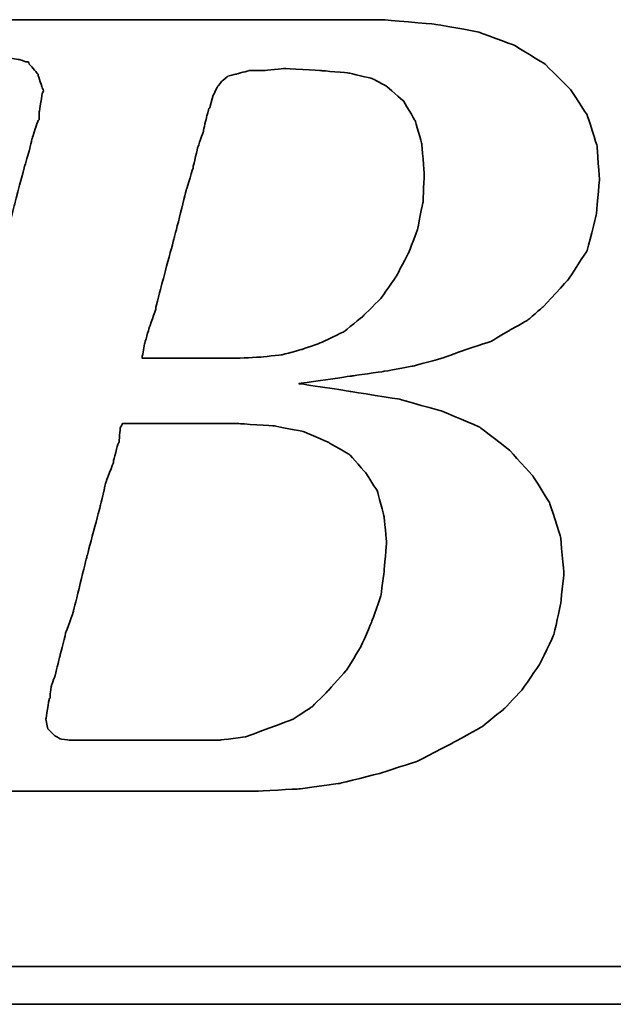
# Model space of a CAD drawing. Header units: millimetres. Extents: x 244 to 523, y -665 to -586.
# Tile 31 of 49: x 449.11 to 450.28, y -638.82 to -636.88. Entities that reach past the tile are written whole.
import ezdxf

# ---------------------------------------------------------------- set-up
doc = ezdxf.new("R2010")
doc.units = ezdxf.units.MM
doc.header["$LTSCALE"] = 0.1
doc.layers.add('DIM', color=4, linetype='CONTINUOUS')
doc.layers.add('layer 1', color=7, linetype='CONTINUOUS')

# ---------------------------------------------------------------- blocks, each defined once
blk = doc.blocks.new('TBI MOTION logo(完整正式版)')
at = {"layer": 'layer 1', "color": 22, "lineweight": 35}
for points, knots in [([(-64.65375, -6.86375), (-64.65375, -6.86375), (-64.84375, -7.29625), (-64.84375, -7.29625), (-64.84375, -7.29625), (-64.84375, -7.29625), (-64.86875, -7.34375), (-64.86875, -7.34375), (-64.86875, -7.34375), (-64.86875, -7.34375), (-64.86875, -7.36875), (-64.86875, -7.36875), (-64.86875, -7.36875), (-64.86875, -7.36875), (-65.15375, -7.65375), (-65.15375, -7.65375), (-65.15375, -7.65375), (-65.15375, -7.65375), (-65.17875, -7.65375), (-65.17875, -7.65375), (-65.17875, -7.65375), (-65.17875, -7.65375), (-65.20375, -7.67875), (-65.20375, -7.67875), (-65.20375, -7.67875), (-65.20375, -7.67875), (-65.58875, -7.87125), (-65.58875, -7.87125), (-65.58875, -7.87125), (-65.58875, -7.87125), (-65.63375, -7.87125), (-65.63375, -7.87125), (-65.63375, -7.87125), (-65.63375, -7.87125), (-65.65875, -7.89375), (-65.65875, -7.89375), (-65.65875, -7.89375), (-65.65875, -7.89375), (-66.09375, -7.94375), (-66.09375, -7.94375), (-66.09375, -7.94375), (-66.09375, -7.94375), (-66.11375, -7.94375), (-66.11375, -7.94375), (-66.11375, -7.94375), (-66.11375, -7.94375), (-66.16375, -7.94375), (-66.16375, -7.94375), (-66.16375, -7.94375), (-66.16375, -7.94375), (-66.30875, -7.94375), (-66.30875, -7.94375), (-66.30875, -7.94375), (-66.30875, -7.94375), (-66.69375, -7.94375), (-66.69375, -7.94375), (-66.69375, -7.94375), (-66.69375, -7.94375), (-67.07375, -7.94375), (-67.07375, -7.94375), (-67.07375, -7.94375), (-67.07375, -7.94375), (-67.12375, -7.94375), (-67.12375, -7.94375), (-67.12375, -7.94375), (-67.12375, -7.94375), (-67.12375, -7.96625), (-67.12375, -7.96625), (-67.12375, -7.96625), (-67.12375, -7.96625), (-67.14875, -7.99125), (-67.14875, -7.99125), (-67.14875, -7.99125), (-67.14875, -7.99125), (-67.24375, -8.34875), (-67.24375, -8.34875), (-67.24375, -8.34875), (-67.24375, -8.34875), (-67.31375, -8.68625), (-67.31375, -8.68625), (-67.31375, -8.68625), (-67.31375, -8.68625), (-67.26875, -8.68625), (-67.26875, -8.68625), (-67.26875, -8.68625), (-67.26875, -8.68625), (-67.07375, -8.68625), (-67.07375, -8.68625), (-67.07375, -8.68625), (-67.07375, -8.68625), (-66.54875, -8.68625), (-66.54875, -8.68625), (-66.54875, -8.68625), (-66.54875, -8.68625), (-65.82625, -8.68625), (-65.82625, -8.68625), (-65.82625, -8.68625), (-65.82625, -8.68625), (-65.01375, -8.68625), (-65.01375, -8.68625), (-65.01375, -8.68625), (-65.01375, -8.68625), (-64.05375, -8.68625), (-64.05375, -8.68625), (-64.05375, -8.68625), (-64.05375, -8.68625), (-62.08375, -8.68625), (-62.08375, -8.68625), (-62.08375, -8.68625), (-62.08375, -8.68625), (-60.06875, -8.68625), (-60.06875, -8.68625), (-60.06875, -8.68625), (-60.06875, -8.68625), (-59.10875, -8.68625), (-59.10875, -8.68625), (-59.10875, -8.68625), (-59.10875, -8.68625), (-58.29375, -8.68625), (-58.29375, -8.68625), (-58.29375, -8.68625), (-58.29375, -8.68625), (-57.57375, -8.68625), (-57.57375, -8.68625), (-57.57375, -8.68625), (-57.57375, -8.68625), (-57.04875, -8.68625), (-57.04875, -8.68625), (-57.04875, -8.68625), (-57.04875, -8.68625), (-56.85375, -8.68625), (-56.85375, -8.68625), (-56.85375, -8.68625), (-56.85375, -8.68625), (-56.70875, -8.68625), (-56.70875, -8.68625), (-56.70875, -8.68625), (-56.70875, -8.68625), (-56.61375, -8.68625), (-56.61375, -8.68625), (-56.61375, -8.68625), (-56.61375, -8.68625), (-56.56875, -8.68625), (-56.56875, -8.68625), (-56.56875, -8.68625), (-56.56875, -8.68625), (-55.65375, -8.63875), (-55.65375, -8.63875), (-55.65375, -8.63875), (-55.65375, -8.63875), (-54.76875, -8.51875), (-54.76875, -8.51875), (-54.76875, -8.51875), (-54.76875, -8.51875), (-53.90375, -8.30375), (-53.90375, -8.30375), (-53.90375, -8.30375), (-53.90375, -8.30375), (-53.08875, -8.03875), (-53.08875, -8.03875), (-53.08875, -8.03875), (-53.08875, -8.03875), (-52.34375, -7.65375), (-52.34375, -7.65375), (-52.34375, -7.65375), (-52.34375, -7.65375), (-51.69875, -7.29625), (-51.69875, -7.29625), (-51.69875, -7.29625), (-51.69875, -7.29625), (-51.21875, -6.91125), (-51.21875, -6.91125), (-51.21875, -6.91125), (-51.21875, -6.91125), (-50.83375, -6.50375), (-50.83375, -6.50375), (-50.83375, -6.50375), (-50.83375, -6.50375), (-50.44875, -5.94875), (-50.44875, -5.94875), (-50.44875, -5.94875), (-50.44875, -5.94875), (-50.13875, -5.30375), (-50.13875, -5.30375), (-50.13875, -5.30375), (-50.13875, -5.30375), (-49.99375, -4.65375), (-49.99375, -4.65375), (-49.99375, -4.65375), (-49.99375, -4.65375), (-49.92375, -3.98375), (-49.92375, -3.98375), (-49.92375, -3.98375), (-49.92375, -3.98375), (-49.99375, -3.19374), (-49.99375, -3.19374), (-49.99375, -3.19374), (-49.99375, -3.19374), (-50.23374, -2.44874), (-50.23374, -2.44874), (-50.23374, -2.44874), (-50.23374, -2.44874), (-50.59375, -1.87374), (-50.59375, -1.87374), (-50.59375, -1.87374), (-50.59375, -1.87374), (-51.09875, -1.31874), (-51.09875, -1.31874), (-51.09875, -1.31874), (-51.09875, -1.31874), (-51.74375, -0.81875), (-51.74375, -0.81875), (-51.74375, -0.81875), (-51.74375, -0.81875), (-52.53875, -0.48125), (-52.53875, -0.48125), (-52.53875, -0.48125), (-52.53875, -0.48125), (-53.47375, -0.21875), (-53.47375, -0.21875), (-53.47375, -0.21875), (-53.47375, -0.21875), (-54.52875, -0.04874), (-54.52875, -0.04874), (-54.52875, -0.04874), (-54.52875, -0.04874), (-55.65375, 0.12125), (-55.65375, 0.12125), (-55.65375, 0.12125), (-55.65375, 0.12125), (-54.50375, 0.28624), (-54.50375, 0.28624), (-54.50375, 0.28624), (-54.50375, 0.28624), (-53.83375, 0.38124), (-53.83375, 0.38124), (-53.83375, 0.38124), (-53.83375, 0.38124), (-53.18375, 0.50125), (-53.18375, 0.50125), (-53.18375, 0.50125), (-53.18375, 0.50125), (-52.55875, 0.66874), (-52.55875, 0.66874), (-52.55875, 0.66874), (-52.55875, 0.66874), (-52.03375, 0.86124), (-52.03375, 0.86124), (-52.03375, 0.86124), (-52.03375, 0.86124), (-51.50374, 1.03124), (-51.50374, 1.03124), (-51.50374, 1.03124), (-51.50374, 1.03124), (-51.09875, 1.27125), (-51.09875, 1.27125), (-51.09875, 1.27125), (-51.09875, 1.27125), (-50.71375, 1.48624), (-50.71375, 1.48624), (-50.71375, 1.48624), (-50.71375, 1.48624), (-50.37625, 1.77625), (-50.37625, 1.77625), (-50.37625, 1.77625), (-50.37625, 1.77625), (-49.82375, 2.37625), (-49.82375, 2.37625), (-49.82375, 2.37625), (-49.82375, 2.37625), (-49.41875, 2.99625), (-49.41875, 2.99625), (-49.41875, 2.99625), (-49.41875, 2.99625), (-49.22375, 3.76625), (-49.22375, 3.76625), (-49.22375, 3.76625), (-49.22375, 3.76625), (-49.15375, 4.50874), (-49.15375, 4.50874), (-49.15375, 4.50874), (-49.15375, 4.50874), (-49.20375, 5.25125), (-49.20375, 5.25125), (-49.20375, 5.25125), (-49.20375, 5.25125), (-49.41875, 5.92625), (-49.41875, 5.92625), (-49.41875, 5.92625), (-49.41875, 5.92625), (-49.77875, 6.47625), (-49.77875, 6.47625), (-49.77875, 6.47625), (-49.77875, 6.47625), (-50.33125, 7.02624), (-50.33125, 7.02624), (-50.33125, 7.02624), (-50.33125, 7.02624), (-51.00125, 7.43625), (-51.00125, 7.43625), (-51.00125, 7.43625), (-51.00125, 7.43625), (-51.79375, 7.72625), (-51.79375, 7.72625), (-51.79375, 7.72625), (-51.79375, 7.72625), (-52.72875, 7.89124), (-52.72875, 7.89124), (-52.72875, 7.89124), (-52.72875, 7.89124), (-53.83375, 7.98625), (-53.83375, 7.98625), (-53.83375, 7.98625), (-53.83375, 7.98625), (-53.92875, 7.98625), (-53.92875, 7.98625), (-53.92875, 7.98625), (-53.92875, 7.98625), (-54.26375, 7.98625), (-54.26375, 7.98625), (-54.26375, 7.98625), (-54.26375, 7.98625), (-54.74375, 7.98625), (-54.74375, 7.98625), (-54.74375, 7.98625), (-54.74375, 7.98625), (-55.36875, 7.98625), (-55.36875, 7.98625), (-55.36875, 7.98625), (-55.36875, 7.98625), (-56.13375, 7.98625), (-56.13375, 7.98625), (-56.13375, 7.98625), (-56.13375, 7.98625), (-56.94875, 7.98625), (-56.94875, 7.98625), (-56.94875, 7.98625), (-56.94875, 7.98625), (-58.77625, 7.98625), (-58.77625, 7.98625), (-58.77625, 7.98625), (-58.77625, 7.98625), (-60.59875, 7.98625), (-60.59875, 7.98625), (-60.59875, 7.98625), (-60.59875, 7.98625), (-61.41375, 7.98625), (-61.41375, 7.98625), (-61.41375, 7.98625), (-61.41375, 7.98625), (-62.17875, 7.98625), (-62.17875, 7.98625), (-62.17875, 7.98625), (-62.17875, 7.98625), (-62.80375, 7.98625), (-62.80375, 7.98625), (-62.80375, 7.98625), (-62.80375, 7.98625), (-63.30625, 7.98625), (-63.30625, 7.98625), (-63.30625, 7.98625), (-63.30625, 7.98625), (-63.57375, 7.98625), (-63.57375, 7.98625), (-63.57375, 7.98625), (-63.57375, 7.98625), (-63.57375, 7.96375), (-63.57375, 7.96375), (-63.57375, 7.96375), (-63.57375, 7.96375), (-63.59875, 7.94125), (-63.59875, 7.94125), (-63.59875, 7.94125), (-63.59875, 7.94125), (-63.69375, 7.55625), (-63.69375, 7.55625), (-63.69375, 7.55625), (-63.69375, 7.55625), (-63.76375, 7.24624), (-63.76375, 7.24624), (-63.76375, 7.24624), (-63.76375, 7.24624), (-63.23875, 7.24624), (-63.23875, 7.24624), (-63.23875, 7.24624), (-63.23875, 7.24624), (-62.75875, 7.24624), (-62.75875, 7.24624), (-62.75875, 7.24624), (-62.75875, 7.24624), (-62.61125, 7.24624), (-62.61125, 7.24624), (-62.61125, 7.24624), (-62.61125, 7.24624), (-62.56625, 7.24624), (-62.56625, 7.24624), (-62.56625, 7.24624), (-62.56625, 7.24624), (-62.22875, 7.24624), (-62.22875, 7.24624), (-62.22875, 7.24624), (-62.22875, 7.24624), (-62.20375, 7.24624), (-62.20375, 7.24624), (-62.20375, 7.24624), (-62.20375, 7.24624), (-62.17875, 7.21875), (-62.17875, 7.21875), (-62.17875, 7.21875), (-62.17875, 7.21875), (-61.96375, 7.17125), (-61.96375, 7.17125), (-61.96375, 7.17125), (-61.96375, 7.17125), (-61.72375, 7.12624), (-61.72375, 7.12624), (-61.72375, 7.12624), (-61.72375, 7.12624), (-61.70375, 7.12624), (-61.70375, 7.12624), (-61.70375, 7.12624), (-61.70375, 7.12624), (-61.55875, 7.07624), (-61.55875, 7.07624), (-61.55875, 7.07624), (-61.55875, 7.07624), (-61.50875, 7.07624), (-61.50875, 7.07624), (-61.50875, 7.07624), (-61.50875, 7.07624), (-61.48375, 7.02624), (-61.48375, 7.02624), (-61.48375, 7.02624), (-61.48375, 7.02624), (-61.31875, 6.83375), (-61.31875, 6.83375), (-61.31875, 6.83375), (-61.31875, 6.83375), (-61.29375, 6.81125), (-61.29375, 6.81125), (-61.29375, 6.81125), (-61.29375, 6.81125), (-61.29375, 6.78625), (-61.29375, 6.78625), (-61.29375, 6.78625), (-61.29375, 6.78625), (-61.19875, 6.50124), (-61.19875, 6.50124), (-61.19875, 6.50124), (-61.19875, 6.50124), (-61.17375, 6.45124), (-61.17375, 6.45124), (-61.17375, 6.45124), (-61.17375, 6.45124), (-61.19875, 6.40625), (-61.19875, 6.40625), (-61.19875, 6.40625), (-61.19875, 6.40625), (-61.26875, 5.99624), (-61.26875, 5.99624), (-61.26875, 5.99624), (-61.26875, 5.99624), (-61.26875, 5.85125), (-61.26875, 5.85125), (-61.26875, 5.85125), (-61.26875, 5.85125), (-61.26875, 5.82625), (-61.26875, 5.82625), (-61.26875, 5.82625), (-61.26875, 5.82625), (-61.29375, 5.80625), (-61.29375, 5.80625), (-61.29375, 5.80625), (-61.29375, 5.80625), (-61.34125, 5.66125), (-61.34125, 5.66125), (-61.34125, 5.66125), (-61.34125, 5.66125), (-61.41375, 5.44625), (-61.41375, 5.44625), (-61.41375, 5.44625), (-61.41375, 5.44625), (-61.48375, 5.15625), (-61.48375, 5.15625), (-61.48375, 5.15625), (-61.48375, 5.15625), (-61.58375, 4.82124), (-61.58375, 4.82124), (-61.58375, 4.82124), (-61.58375, 4.82124), (-61.79875, 4.00375), (-61.79875, 4.00375), (-61.79875, 4.00375), (-61.79875, 4.00375), (-62.05875, 2.99625), (-62.05875, 2.99625), (-62.05875, 2.99625), (-62.05875, 2.99625), (-62.34875, 1.91625), (-62.34875, 1.91625), (-62.34875, 1.91625), (-62.34875, 1.91625), (-62.97375, -0.41124), (-62.97375, -0.41124), (-62.97375, -0.41124), (-62.97375, -0.41124), (-63.59875, -2.75875), (-63.59875, -2.75875), (-63.59875, -2.75875), (-63.59875, -2.75875), (-63.88375, -3.86374), (-63.88375, -3.86374), (-63.88375, -3.86374), (-63.88375, -3.86374), (-64.14875, -4.82374), (-64.14875, -4.82374), (-64.14875, -4.82374), (-64.14875, -4.82374), (-64.36375, -5.64125), (-64.36375, -5.64125), (-64.36375, -5.64125), (-64.36375, -5.64125), (-64.43625, -5.97625), (-64.43625, -5.97625), (-64.43625, -5.97625), (-64.43625, -5.97625), (-64.50875, -6.28625), (-64.50875, -6.28625), (-64.50875, -6.28625), (-64.50875, -6.28625), (-64.50875, -6.30875), (-64.50875, -6.30875), (-64.50875, -6.30875), (-64.50875, -6.30875), (-64.57875, -6.50375), (-64.57875, -6.50375), (-64.57875, -6.50375), (-64.57875, -6.50375), (-64.62875, -6.69625), (-64.62875, -6.69625), (-64.62875, -6.69625), (-64.62875, -6.69625), (-64.62875, -6.76875), (-64.62875, -6.76875), (-64.62875, -6.76875), (-64.62875, -6.76875), (-64.62875, -6.81375), (-64.62875, -6.81375), (-64.62875, -6.81375), (-64.62875, -6.81375), (-64.62875, -6.83875), (-64.62875, -6.83875), (-64.62875, -6.83875), (-64.62875, -6.83875), (-64.65375, -6.86375), (-64.65375, -6.86375)], [0, 0, 0, 0, 0.00719424, 0.00719424, 0.00719424, 0.00719425, 0.01438849, 0.01438849, 0.01438849, 0.0143885, 0.02158273, 0.02158273, 0.02158273, 0.02158274, 0.02877698, 0.02877698, 0.02877698, 0.02877699, 0.03597122, 0.03597122, 0.03597122, 0.03597123, 0.04316547, 0.04316547, 0.04316547, 0.04316548, 0.05035971, 0.05035971, 0.05035971, 0.05035972, 0.05755396, 0.05755396, 0.05755396, 0.05755397, 0.0647482, 0.0647482, 0.0647482, 0.06474821, 0.07194245, 0.07194245, 0.07194245, 0.07194246, 0.07913669, 0.07913669, 0.07913669, 0.0791367, 0.08633094, 0.08633094, 0.08633094, 0.08633095, 0.09352518, 0.09352518, 0.09352518, 0.09352519, 0.10071942, 0.10071942, 0.10071942, 0.10071943, 0.10791367, 0.10791367, 0.10791367, 0.10791368, 0.11510791, 0.11510791, 0.11510791, 0.11510792, 0.12230216, 0.12230216, 0.12230216, 0.12230217, 0.1294964, 0.1294964, 0.1294964, 0.12949641, 0.13669065, 0.13669065, 0.13669065, 0.13669066, 0.14388489, 0.14388489, 0.14388489, 0.1438849, 0.15107914, 0.15107914, 0.15107914, 0.15107915, 0.15827338, 0.15827338, 0.15827338, 0.15827339, 0.16546763, 0.16546763, 0.16546763, 0.16546764, 0.17266187, 0.17266187, 0.17266187, 0.17266188, 0.17985612, 0.17985612, 0.17985612, 0.17985613, 0.18705036, 0.18705036, 0.18705036, 0.18705037, 0.1942446, 0.1942446, 0.1942446, 0.19424461, 0.20143885, 0.20143885, 0.20143885, 0.20143886, 0.20863309, 0.20863309, 0.20863309, 0.2086331, 0.21582734, 0.21582734, 0.21582734, 0.21582735, 0.22302158, 0.22302158, 0.22302158, 0.22302159, 0.23021583, 0.23021583, 0.23021583, 0.23021584, 0.23741007, 0.23741007, 0.23741007, 0.23741008, 0.24460432, 0.24460432, 0.24460432, 0.24460433, 0.25179856, 0.25179856, 0.25179856, 0.25179857, 0.25899281, 0.25899281, 0.25899281, 0.25899282, 0.26618705, 0.26618705, 0.26618705, 0.26618706, 0.27338129, 0.27338129, 0.27338129, 0.2733813, 0.28057554, 0.28057554, 0.28057554, 0.28057555, 0.28776978, 0.28776978, 0.28776978, 0.28776979, 0.29496403, 0.29496403, 0.29496403, 0.29496404, 0.30215827, 0.30215827, 0.30215827, 0.30215828, 0.30935252, 0.30935252, 0.30935252, 0.30935253, 0.31654676, 0.31654676, 0.31654676, 0.31654677, 0.32374101, 0.32374101, 0.32374101, 0.32374102, 0.33093525, 0.33093525, 0.33093525, 0.33093526, 0.3381295, 0.3381295, 0.3381295, 0.33812951, 0.34532374, 0.34532374, 0.34532374, 0.34532375, 0.35251799, 0.35251799, 0.35251799, 0.352518, 0.35971223, 0.35971223, 0.35971223, 0.35971224, 0.36690647, 0.36690647, 0.36690647, 0.36690648, 0.37410072, 0.37410072, 0.37410072, 0.37410073, 0.38129496, 0.38129496, 0.38129496, 0.38129497, 0.38848921, 0.38848921, 0.38848921, 0.38848922, 0.39568345, 0.39568345, 0.39568345, 0.39568346, 0.4028777, 0.4028777, 0.4028777, 0.40287771, 0.41007194, 0.41007194, 0.41007194, 0.41007195, 0.41726619, 0.41726619, 0.41726619, 0.4172662, 0.42446043, 0.42446043, 0.42446043, 0.42446044, 0.43165468, 0.43165468, 0.43165468, 0.43165469, 0.43884892, 0.43884892, 0.43884892, 0.43884893, 0.44604317, 0.44604317, 0.44604317, 0.44604318, 0.45323741, 0.45323741, 0.45323741, 0.45323742, 0.46043165, 0.46043165, 0.46043165, 0.46043166, 0.4676259, 0.4676259, 0.4676259, 0.46762591, 0.47482014, 0.47482014, 0.47482014, 0.47482015, 0.48201439, 0.48201439, 0.48201439, 0.4820144, 0.48920863, 0.48920863, 0.48920863, 0.48920864, 0.49640288, 0.49640288, 0.49640288, 0.49640289, 0.50359712, 0.50359712, 0.50359712, 0.50359713, 0.51079137, 0.51079137, 0.51079137, 0.51079138, 0.51798561, 0.51798561, 0.51798561, 0.51798562, 0.52517986, 0.52517986, 0.52517986, 0.52517987, 0.5323741, 0.5323741, 0.5323741, 0.53237411, 0.53956835, 0.53956835, 0.53956835, 0.53956836, 0.54676259, 0.54676259, 0.54676259, 0.5467626, 0.55395683, 0.55395683, 0.55395683, 0.55395684, 0.56115108, 0.56115108, 0.56115108, 0.56115109, 0.56834532, 0.56834532, 0.56834532, 0.56834533, 0.57553957, 0.57553957, 0.57553957, 0.57553958, 0.58273381, 0.58273381, 0.58273381, 0.58273382, 0.58992806, 0.58992806, 0.58992806, 0.58992807, 0.5971223, 0.5971223, 0.5971223, 0.59712231, 0.60431655, 0.60431655, 0.60431655, 0.60431656, 0.61151079, 0.61151079, 0.61151079, 0.6115108, 0.61870504, 0.61870504, 0.61870504, 0.61870505, 0.62589928, 0.62589928, 0.62589928, 0.62589929, 0.63309353, 0.63309353, 0.63309353, 0.63309354, 0.64028777, 0.64028777, 0.64028777, 0.64028778, 0.64748201, 0.64748201, 0.64748201, 0.64748202, 0.65467626, 0.65467626, 0.65467626, 0.65467627, 0.6618705, 0.6618705, 0.6618705, 0.66187051, 0.66906475, 0.66906475, 0.66906475, 0.66906476, 0.67625899, 0.67625899, 0.67625899, 0.676259, 0.68345324, 0.68345324, 0.68345324, 0.68345325, 0.69064748, 0.69064748, 0.69064748, 0.69064749, 0.69784173, 0.69784173, 0.69784173, 0.69784174, 0.70503597, 0.70503597, 0.70503597, 0.70503598, 0.71223022, 0.71223022, 0.71223022, 0.71223023, 0.71942446, 0.71942446, 0.71942446, 0.71942447, 0.72661871, 0.72661871, 0.72661871, 0.72661872, 0.73381295, 0.73381295, 0.73381295, 0.73381296, 0.74100719, 0.74100719, 0.74100719, 0.7410072, 0.74820144, 0.74820144, 0.74820144, 0.74820145, 0.75539568, 0.75539568, 0.75539568, 0.75539569, 0.76258993, 0.76258993, 0.76258993, 0.76258994, 0.76978417, 0.76978417, 0.76978417, 0.76978418, 0.77697842, 0.77697842, 0.77697842, 0.77697843, 0.78417266, 0.78417266, 0.78417266, 0.78417267, 0.79136691, 0.79136691, 0.79136691, 0.79136692, 0.79856115, 0.79856115, 0.79856115, 0.79856116, 0.8057554, 0.8057554, 0.8057554, 0.80575541, 0.81294964, 0.81294964, 0.81294964, 0.81294965, 0.82014388, 0.82014388, 0.82014388, 0.82014389, 0.82733813, 0.82733813, 0.82733813, 0.82733814, 0.83453237, 0.83453237, 0.83453237, 0.83453238, 0.84172662, 0.84172662, 0.84172662, 0.84172663, 0.84892086, 0.84892086, 0.84892086, 0.84892087, 0.85611511, 0.85611511, 0.85611511, 0.85611512, 0.86330935, 0.86330935, 0.86330935, 0.86330936, 0.8705036, 0.8705036, 0.8705036, 0.87050361, 0.87769784, 0.87769784, 0.87769784, 0.87769785, 0.88489209, 0.88489209, 0.88489209, 0.8848921, 0.89208633, 0.89208633, 0.89208633, 0.89208634, 0.89928058, 0.89928058, 0.89928058, 0.89928059, 0.90647482, 0.90647482, 0.90647482, 0.90647483, 0.91366906, 0.91366906, 0.91366906, 0.91366907, 0.92086331, 0.92086331, 0.92086331, 0.92086332, 0.92805755, 0.92805755, 0.92805755, 0.92805756, 0.9352518, 0.9352518, 0.9352518, 0.93525181, 0.94244604, 0.94244604, 0.94244604, 0.94244605, 0.94964029, 0.94964029, 0.94964029, 0.9496403, 0.95683453, 0.95683453, 0.95683453, 0.95683454, 0.96402878, 0.96402878, 0.96402878, 0.96402879, 0.97122302, 0.97122302, 0.97122302, 0.97122303, 0.97841727, 0.97841727, 0.97841727, 0.97841728, 0.98561151, 0.98561151, 0.98561151, 0.98561152, 0.99280576, 0.99280576, 0.99280576, 0.99280577, 1, 1, 1, 1]), ([(-57.50375, 6.35625), (-57.50375, 6.35625), (-57.57375, 6.11625), (-57.57375, 6.11625), (-57.57375, 6.11625), (-57.57375, 6.11625), (-57.57375, 6.09125), (-57.57375, 6.09125), (-57.57375, 6.09125), (-57.57375, 6.09125), (-57.59875, 6.06625), (-57.59875, 6.06625), (-57.59875, 6.06625), (-57.59875, 6.06625), (-57.64875, 5.87625), (-57.64875, 5.87625), (-57.64875, 5.87625), (-57.64875, 5.87625), (-57.71875, 5.58875), (-57.71875, 5.58875), (-57.71875, 5.58875), (-57.71875, 5.58875), (-57.71875, 5.56625), (-57.71875, 5.56625), (-57.71875, 5.56625), (-57.71875, 5.56625), (-57.83875, 5.23125), (-57.83875, 5.23125), (-57.83875, 5.23125), (-57.83875, 5.23125), (-57.93625, 4.82124), (-57.93625, 4.82124), (-57.93625, 4.82124), (-57.93625, 4.82124), (-57.93625, 4.79624), (-57.93625, 4.79624), (-57.93625, 4.79624), (-57.93625, 4.79624), (-58.07875, 4.34125), (-58.07875, 4.34125), (-58.07875, 4.34125), (-58.07875, 4.34125), (-58.34375, 3.28625), (-58.34375, 3.28625), (-58.34375, 3.28625), (-58.34375, 3.28625), (-58.62875, 2.23124), (-58.62875, 2.23124), (-58.62875, 2.23124), (-58.62875, 2.23124), (-58.74875, 1.75125), (-58.74875, 1.75125), (-58.74875, 1.75125), (-58.74875, 1.75125), (-58.74875, 1.72625), (-58.74875, 1.72625), (-58.74875, 1.72625), (-58.74875, 1.72625), (-58.89375, 1.31625), (-58.89375, 1.31625), (-58.89375, 1.31625), (-58.89375, 1.31625), (-58.98875, 0.98124), (-58.98875, 0.98124), (-58.98875, 0.98124), (-58.98875, 0.98124), (-59.03875, 0.71625), (-59.03875, 0.71625), (-59.03875, 0.71625), (-59.03875, 0.71625), (-59.03875, 0.66874), (-59.03875, 0.66874), (-59.03875, 0.66874), (-59.03875, 0.66874), (-58.91875, 0.66874), (-58.91875, 0.66874), (-58.91875, 0.66874), (-58.91875, 0.66874), (-58.53375, 0.66874), (-58.53375, 0.66874), (-58.53375, 0.66874), (-58.53375, 0.66874), (-58.10375, 0.66874), (-58.10375, 0.66874), (-58.10375, 0.66874), (-58.10375, 0.66874), (-57.66875, 0.66874), (-57.66875, 0.66874), (-57.66875, 0.66874), (-57.66875, 0.66874), (-57.33375, 0.66874), (-57.33375, 0.66874), (-57.33375, 0.66874), (-57.33375, 0.66874), (-57.09375, 0.66874), (-57.09375, 0.66874), (-57.09375, 0.66874), (-57.09375, 0.66874), (-56.99875, 0.66874), (-56.99875, 0.66874), (-56.99875, 0.66874), (-56.99875, 0.66874), (-56.49375, 0.69374), (-56.49375, 0.69374), (-56.49375, 0.69374), (-56.49375, 0.69374), (-56.01375, 0.74374), (-56.01375, 0.74374), (-56.01375, 0.74374), (-56.01375, 0.74374), (-55.58375, 0.86124), (-55.58375, 0.86124), (-55.58375, 0.86124), (-55.58375, 0.86124), (-55.17375, 1.00624), (-55.17375, 1.00624), (-55.17375, 1.00624), (-55.17375, 1.00624), (-54.67375, 1.24625), (-54.67375, 1.24625), (-54.67375, 1.24625), (-54.67375, 1.24625), (-54.26375, 1.58124), (-54.26375, 1.58124), (-54.26375, 1.58124), (-54.26375, 1.58124), (-53.87875, 1.96374), (-53.87875, 1.96374), (-53.87875, 1.96374), (-53.87875, 1.96374), (-53.54375, 2.44625), (-53.54375, 2.44625), (-53.54375, 2.44625), (-53.54375, 2.44625), (-53.27875, 2.95125), (-53.27875, 2.95125), (-53.27875, 2.95125), (-53.27875, 2.95125), (-53.08875, 3.45124), (-53.08875, 3.45124), (-53.08875, 3.45124), (-53.08875, 3.45124), (-52.96875, 4.05124), (-52.96875, 4.05124), (-52.96875, 4.05124), (-52.96875, 4.05124), (-52.94375, 4.65125), (-52.94375, 4.65125), (-52.94375, 4.65125), (-52.94375, 4.65125), (-52.99375, 5.30125), (-52.99375, 5.30125), (-52.99375, 5.30125), (-52.99375, 5.30125), (-53.13875, 5.80625), (-53.13875, 5.80625), (-53.13875, 5.80625), (-53.13875, 5.80625), (-53.39875, 6.23625), (-53.39875, 6.23625), (-53.39875, 6.23625), (-53.39875, 6.23625), (-53.75875, 6.54875), (-53.75875, 6.54875), (-53.75875, 6.54875), (-53.75875, 6.54875), (-54.07375, 6.71625), (-54.07375, 6.71625), (-54.07375, 6.71625), (-54.07375, 6.71625), (-54.57375, 6.83375), (-54.57375, 6.83375), (-54.57375, 6.83375), (-54.57375, 6.83375), (-55.17375, 6.88625), (-55.17375, 6.88625), (-55.17375, 6.88625), (-55.17375, 6.88625), (-55.96875, 6.93125), (-55.96875, 6.93125), (-55.96875, 6.93125), (-55.96875, 6.93125), (-56.39875, 6.88625), (-56.39875, 6.88625), (-56.39875, 6.88625), (-56.39875, 6.88625), (-56.42125, 6.88625), (-56.42125, 6.88625), (-56.42125, 6.88625), (-56.42125, 6.88625), (-56.73375, 6.88625), (-56.73375, 6.88625), (-56.73375, 6.88625), (-56.73375, 6.88625), (-56.99875, 6.81125), (-56.99875, 6.81125), (-56.99875, 6.81125), (-56.99875, 6.81125), (-57.02375, 6.81125), (-57.02375, 6.81125), (-57.02375, 6.81125), (-57.02375, 6.81125), (-57.18875, 6.76625), (-57.18875, 6.76625), (-57.18875, 6.76625), (-57.18875, 6.76625), (-57.30875, 6.66625), (-57.30875, 6.66625), (-57.30875, 6.66625), (-57.30875, 6.66625), (-57.40875, 6.54875), (-57.40875, 6.54875), (-57.40875, 6.54875), (-57.40875, 6.54875), (-57.50375, 6.35625), (-57.50375, 6.35625)], [0, 0, 0, 0, 0.01851852, 0.01851852, 0.01851852, 0.01851853, 0.03703704, 0.03703704, 0.03703704, 0.03703705, 0.05555556, 0.05555556, 0.05555556, 0.05555557, 0.07407407, 0.07407407, 0.07407407, 0.07407408, 0.09259259, 0.09259259, 0.09259259, 0.0925926, 0.11111111, 0.11111111, 0.11111111, 0.11111112, 0.12962963, 0.12962963, 0.12962963, 0.12962964, 0.14814815, 0.14814815, 0.14814815, 0.14814816, 0.16666667, 0.16666667, 0.16666667, 0.16666668, 0.18518519, 0.18518519, 0.18518519, 0.1851852, 0.2037037, 0.2037037, 0.2037037, 0.20370371, 0.22222222, 0.22222222, 0.22222222, 0.22222223, 0.24074074, 0.24074074, 0.24074074, 0.24074075, 0.25925926, 0.25925926, 0.25925926, 0.25925927, 0.27777778, 0.27777778, 0.27777778, 0.27777779, 0.2962963, 0.2962963, 0.2962963, 0.29629631, 0.31481481, 0.31481481, 0.31481481, 0.31481482, 0.33333333, 0.33333333, 0.33333333, 0.33333334, 0.35185185, 0.35185185, 0.35185185, 0.35185186, 0.37037037, 0.37037037, 0.37037037, 0.37037038, 0.38888889, 0.38888889, 0.38888889, 0.3888889, 0.40740741, 0.40740741, 0.40740741, 0.40740742, 0.42592593, 0.42592593, 0.42592593, 0.42592594, 0.44444444, 0.44444444, 0.44444444, 0.44444445, 0.46296296, 0.46296296, 0.46296296, 0.46296297, 0.48148148, 0.48148148, 0.48148148, 0.48148149, 0.5, 0.5, 0.5, 0.50000001, 0.51851852, 0.51851852, 0.51851852, 0.51851853, 0.53703704, 0.53703704, 0.53703704, 0.53703705, 0.55555556, 0.55555556, 0.55555556, 0.55555557, 0.57407407, 0.57407407, 0.57407407, 0.57407408, 0.59259259, 0.59259259, 0.59259259, 0.5925926, 0.61111111, 0.61111111, 0.61111111, 0.61111112, 0.62962963, 0.62962963, 0.62962963, 0.62962964, 0.64814815, 0.64814815, 0.64814815, 0.64814816, 0.66666667, 0.66666667, 0.66666667, 0.66666668, 0.68518519, 0.68518519, 0.68518519, 0.6851852, 0.7037037, 0.7037037, 0.7037037, 0.70370371, 0.72222222, 0.72222222, 0.72222222, 0.72222223, 0.74074074, 0.74074074, 0.74074074, 0.74074075, 0.75925926, 0.75925926, 0.75925926, 0.75925927, 0.77777778, 0.77777778, 0.77777778, 0.77777779, 0.7962963, 0.7962963, 0.7962963, 0.79629631, 0.81481481, 0.81481481, 0.81481481, 0.81481482, 0.83333333, 0.83333333, 0.83333333, 0.83333334, 0.85185185, 0.85185185, 0.85185185, 0.85185186, 0.87037037, 0.87037037, 0.87037037, 0.87037038, 0.88888889, 0.88888889, 0.88888889, 0.8888889, 0.90740741, 0.90740741, 0.90740741, 0.90740742, 0.92592593, 0.92592593, 0.92592593, 0.92592594, 0.94444444, 0.94444444, 0.94444444, 0.94444445, 0.96296296, 0.96296296, 0.96296296, 0.96296297, 0.98148148, 0.98148148, 0.98148148, 0.98148149, 1, 1, 1, 1]), ([(-61.03125, -6.57375), (-61.03125, -6.57375), (-61.03125, -6.67125), (-61.03125, -6.67125), (-61.03125, -6.67125), (-61.03125, -6.67125), (-61.05375, -6.69625), (-61.05375, -6.69625), (-61.05375, -6.69625), (-61.05375, -6.69625), (-61.12375, -7.12875), (-61.12375, -7.12875), (-61.12375, -7.12875), (-61.12375, -7.12875), (-61.07875, -7.34375), (-61.07875, -7.34375), (-61.07875, -7.34375), (-61.07875, -7.34375), (-60.93375, -7.48875), (-60.93375, -7.48875), (-60.93375, -7.48875), (-60.93375, -7.48875), (-60.81375, -7.55625), (-60.81375, -7.55625), (-60.81375, -7.55625), (-60.81375, -7.55625), (-60.62375, -7.58375), (-60.62375, -7.58375), (-60.62375, -7.58375), (-60.62375, -7.58375), (-60.30875, -7.58375), (-60.30875, -7.58375), (-60.30875, -7.58375), (-60.30875, -7.58375), (-59.97375, -7.58375), (-59.97375, -7.58375), (-59.97375, -7.58375), (-59.97375, -7.58375), (-59.87875, -7.58375), (-59.87875, -7.58375), (-59.87875, -7.58375), (-59.87875, -7.58375), (-59.63625, -7.58375), (-59.63625, -7.58375), (-59.63625, -7.58375), (-59.63625, -7.58375), (-58.96875, -7.58375), (-58.96875, -7.58375), (-58.96875, -7.58375), (-58.96875, -7.58375), (-58.29375, -7.58375), (-58.29375, -7.58375), (-58.29375, -7.58375), (-58.29375, -7.58375), (-58.05375, -7.58375), (-58.05375, -7.58375), (-58.05375, -7.58375), (-58.05375, -7.58375), (-57.98375, -7.58375), (-57.98375, -7.58375), (-57.98375, -7.58375), (-57.98375, -7.58375), (-57.35875, -7.58375), (-57.35875, -7.58375), (-57.35875, -7.58375), (-57.35875, -7.58375), (-56.78375, -7.50875), (-56.78375, -7.50875), (-56.78375, -7.50875), (-56.78375, -7.50875), (-56.27875, -7.31875), (-56.27875, -7.31875), (-56.27875, -7.31875), (-56.27875, -7.31875), (-55.77375, -7.12875), (-55.77375, -7.12875), (-55.77375, -7.12875), (-55.77375, -7.12875), (-55.36875, -6.86375), (-55.36875, -6.86375), (-55.36875, -6.86375), (-55.36875, -6.86375), (-55.00875, -6.50375), (-55.00875, -6.50375), (-55.00875, -6.50375), (-55.00875, -6.50375), (-54.62375, -6.06875), (-54.62375, -6.06875), (-54.62375, -6.06875), (-54.62375, -6.06875), (-54.31375, -5.56875), (-54.31375, -5.56875), (-54.31375, -5.56875), (-54.31375, -5.56875), (-54.07375, -5.01625), (-54.07375, -5.01625), (-54.07375, -5.01625), (-54.07375, -5.01625), (-53.87875, -4.46374), (-53.87875, -4.46374), (-53.87875, -4.46374), (-53.87875, -4.46374), (-53.80875, -3.91375), (-53.80875, -3.91375), (-53.80875, -3.91375), (-53.80875, -3.91375), (-53.75875, -3.31375), (-53.75875, -3.31375), (-53.75875, -3.31375), (-53.75875, -3.31375), (-53.80875, -2.75875), (-53.80875, -2.75875), (-53.80875, -2.75875), (-53.80875, -2.75875), (-53.95375, -2.20875), (-53.95375, -2.20875), (-53.95375, -2.20875), (-53.95375, -2.20875), (-54.19375, -1.82625), (-54.19375, -1.82625), (-54.19375, -1.82625), (-54.19375, -1.82625), (-54.55375, -1.41875), (-54.55375, -1.41875), (-54.55375, -1.41875), (-54.55375, -1.41875), (-55.00875, -1.15125), (-55.00875, -1.15125), (-55.00875, -1.15125), (-55.00875, -1.15125), (-55.56125, -0.91375), (-55.56125, -0.91375), (-55.56125, -0.91375), (-55.56125, -0.91375), (-56.18125, -0.79375), (-56.18125, -0.79375), (-56.18125, -0.79375), (-56.18125, -0.79375), (-56.94875, -0.74374), (-56.94875, -0.74374), (-56.94875, -0.74374), (-56.94875, -0.74374), (-56.99875, -0.74374), (-56.99875, -0.74374), (-56.99875, -0.74374), (-56.99875, -0.74374), (-57.09375, -0.74374), (-57.09375, -0.74374), (-57.09375, -0.74374), (-57.09375, -0.74374), (-57.38375, -0.74374), (-57.38375, -0.74374), (-57.38375, -0.74374), (-57.38375, -0.74374), (-57.76875, -0.74374), (-57.76875, -0.74374), (-57.76875, -0.74374), (-57.76875, -0.74374), (-58.24625, -0.74374), (-58.24625, -0.74374), (-58.24625, -0.74374), (-58.24625, -0.74374), (-58.72875, -0.74374), (-58.72875, -0.74374), (-58.72875, -0.74374), (-58.72875, -0.74374), (-59.20875, -0.74374), (-59.20875, -0.74374), (-59.20875, -0.74374), (-59.20875, -0.74374), (-59.46875, -0.74374), (-59.46875, -0.74374), (-59.46875, -0.74374), (-59.46875, -0.74374), (-59.51625, -0.83875), (-59.51625, -0.83875), (-59.51625, -0.83875), (-59.51625, -0.83875), (-59.54375, -1.15125), (-59.54375, -1.15125), (-59.54375, -1.15125), (-59.54375, -1.15125), (-59.56375, -1.17874), (-59.56375, -1.17874), (-59.56375, -1.17874), (-59.56375, -1.17874), (-59.66375, -1.55875), (-59.66375, -1.55875), (-59.66375, -1.55875), (-59.66375, -1.55875), (-59.66375, -1.58375), (-59.66375, -1.58375), (-59.66375, -1.58375), (-59.66375, -1.58375), (-59.82875, -2.01874), (-59.82875, -2.01874), (-59.82875, -2.01874), (-59.82875, -2.01874), (-59.94875, -2.52125), (-59.94875, -2.52125), (-59.94875, -2.52125), (-59.94875, -2.52125), (-60.23875, -3.62375), (-60.23875, -3.62375), (-60.23875, -3.62375), (-60.23875, -3.62375), (-60.52375, -4.77624), (-60.52375, -4.77624), (-60.52375, -4.77624), (-60.52375, -4.77624), (-60.52375, -4.79874), (-60.52375, -4.79874), (-60.52375, -4.79874), (-60.52375, -4.79874), (-60.69125, -5.25375), (-60.69125, -5.25375), (-60.69125, -5.25375), (-60.69125, -5.25375), (-60.81375, -5.73625), (-60.81375, -5.73625), (-60.81375, -5.73625), (-60.81375, -5.73625), (-60.90875, -6.11875), (-60.90875, -6.11875), (-60.90875, -6.11875), (-60.90875, -6.11875), (-60.90875, -6.14375), (-60.90875, -6.14375), (-60.90875, -6.14375), (-60.90875, -6.14375), (-61.00375, -6.40875), (-61.00375, -6.40875), (-61.00375, -6.40875), (-61.00375, -6.40875), (-61.03125, -6.57375), (-61.03125, -6.57375)], [0, 0, 0, 0, 0.01694915, 0.01694915, 0.01694915, 0.01694916, 0.03389831, 0.03389831, 0.03389831, 0.03389832, 0.05084746, 0.05084746, 0.05084746, 0.05084747, 0.06779661, 0.06779661, 0.06779661, 0.06779662, 0.08474576, 0.08474576, 0.08474576, 0.08474577, 0.10169492, 0.10169492, 0.10169492, 0.10169493, 0.11864407, 0.11864407, 0.11864407, 0.11864408, 0.13559322, 0.13559322, 0.13559322, 0.13559323, 0.15254237, 0.15254237, 0.15254237, 0.15254238, 0.16949153, 0.16949153, 0.16949153, 0.16949154, 0.18644068, 0.18644068, 0.18644068, 0.18644069, 0.20338983, 0.20338983, 0.20338983, 0.20338984, 0.22033898, 0.22033898, 0.22033898, 0.22033899, 0.23728814, 0.23728814, 0.23728814, 0.23728815, 0.25423729, 0.25423729, 0.25423729, 0.2542373, 0.27118644, 0.27118644, 0.27118644, 0.27118645, 0.28813559, 0.28813559, 0.28813559, 0.2881356, 0.30508475, 0.30508475, 0.30508475, 0.30508476, 0.3220339, 0.3220339, 0.3220339, 0.32203391, 0.33898305, 0.33898305, 0.33898305, 0.33898306, 0.3559322, 0.3559322, 0.3559322, 0.35593221, 0.37288136, 0.37288136, 0.37288136, 0.37288137, 0.38983051, 0.38983051, 0.38983051, 0.38983052, 0.40677966, 0.40677966, 0.40677966, 0.40677967, 0.42372881, 0.42372881, 0.42372881, 0.42372882, 0.44067797, 0.44067797, 0.44067797, 0.44067798, 0.45762712, 0.45762712, 0.45762712, 0.45762713, 0.47457627, 0.47457627, 0.47457627, 0.47457628, 0.49152542, 0.49152542, 0.49152542, 0.49152543, 0.50847458, 0.50847458, 0.50847458, 0.50847459, 0.52542373, 0.52542373, 0.52542373, 0.52542374, 0.54237288, 0.54237288, 0.54237288, 0.54237289, 0.55932203, 0.55932203, 0.55932203, 0.55932204, 0.57627119, 0.57627119, 0.57627119, 0.5762712, 0.59322034, 0.59322034, 0.59322034, 0.59322035, 0.61016949, 0.61016949, 0.61016949, 0.6101695, 0.62711864, 0.62711864, 0.62711864, 0.62711865, 0.6440678, 0.6440678, 0.6440678, 0.64406781, 0.66101695, 0.66101695, 0.66101695, 0.66101696, 0.6779661, 0.6779661, 0.6779661, 0.67796611, 0.69491525, 0.69491525, 0.69491525, 0.69491526, 0.71186441, 0.71186441, 0.71186441, 0.71186442, 0.72881356, 0.72881356, 0.72881356, 0.72881357, 0.74576271, 0.74576271, 0.74576271, 0.74576272, 0.76271186, 0.76271186, 0.76271186, 0.76271187, 0.77966102, 0.77966102, 0.77966102, 0.77966103, 0.79661017, 0.79661017, 0.79661017, 0.79661018, 0.81355932, 0.81355932, 0.81355932, 0.81355933, 0.83050847, 0.83050847, 0.83050847, 0.83050848, 0.84745763, 0.84745763, 0.84745763, 0.84745764, 0.86440678, 0.86440678, 0.86440678, 0.86440679, 0.88135593, 0.88135593, 0.88135593, 0.88135594, 0.89830508, 0.89830508, 0.89830508, 0.89830509, 0.91525424, 0.91525424, 0.91525424, 0.91525425, 0.93220339, 0.93220339, 0.93220339, 0.9322034, 0.94915254, 0.94915254, 0.94915254, 0.94915255, 0.96610169, 0.96610169, 0.96610169, 0.9661017, 0.98305085, 0.98305085, 0.98305085, 0.98305086, 1, 1, 1, 1]), ([(75.90875, -9.47875), (75.90875, -9.47875), (75.90875, -12.28625), (75.90875, -12.28625), (75.90875, -12.28625), (75.90875, -12.28625), (75.90875, -12.47875), (75.90875, -12.47875), (75.90875, -12.47875), (75.90875, -12.47875), (75.71625, -12.47875), (75.71625, -12.47875), (75.71625, -12.47875), (75.71625, -12.47875), (-88.32875, -12.47875), (-88.32875, -12.47875), (-88.32875, -12.47875), (-88.32875, -12.47875), (-88.32875, -13.29375), (-88.32875, -13.29375), (-88.32875, -13.29375), (-88.32875, -13.29375), (82.89125, -13.29375), (82.89125, -13.29375), (82.89125, -13.29375), (82.89125, -13.29375), (75.90875, -9.47875), (75.90875, -9.47875)], [0, 0, 0, 0, 0.14285714, 0.14285714, 0.14285714, 0.14285715, 0.28571429, 0.28571429, 0.28571429, 0.2857143, 0.42857143, 0.42857143, 0.42857143, 0.42857144, 0.57142857, 0.57142857, 0.57142857, 0.57142858, 0.71428571, 0.71428571, 0.71428571, 0.71428572, 0.85714286, 0.85714286, 0.85714286, 0.85714287, 1, 1, 1, 1])]:
    blk.add_open_spline(points, degree=3, knots=knots, dxfattribs=at)

msp = doc.modelspace()

# ---------------------------------------------------------------- block references
at = {"layer": 'DIM', "color": 0, "xscale": 0.0912171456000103, "yscale": 0.0912171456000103, "zscale": 0.0912171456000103}
msp.add_blockref('TBI MOTION logo(完整正式版)', (454.7344, -637.6088), dxfattribs=at)

doc.saveas('drawing.dxf')
